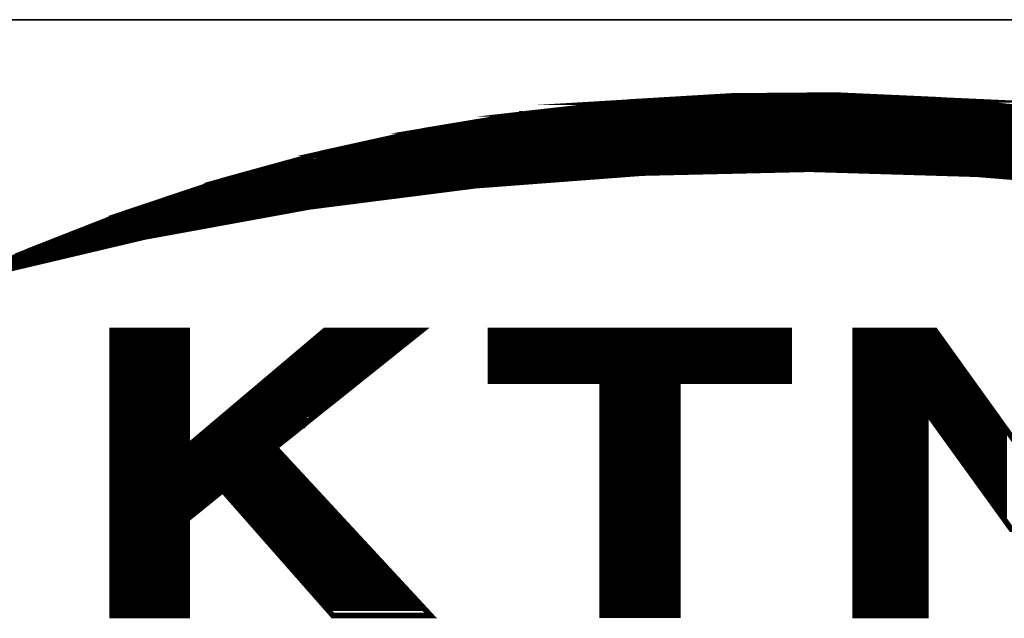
# Model space of a CAD drawing. Header units: millimetres. Extents: x 4497 to 13960, y 12291 to 16372.
# Tile 120 of 217: x 5423 to 5438, y 14629 to 14638. Entities that reach past the tile are written whole.
import ezdxf

# ---------------------------------------------------------------- set-up
doc = ezdxf.new("R2010")
doc.units = ezdxf.units.MM
doc.header["$LTSCALE"] = 0.8
doc.layers.get('0').update_dxf_attribs({"linetype": 'CONTINUOUS', "lineweight": 0})

# ---------------------------------------------------------------- blocks, each defined once
blk = doc.blocks.new('SMOOTH_0$0254')
at = {"const_width": 0.0127}
blk.add_lwpolyline([(-0.00635, 0, 1), (0.00635, 0, 1)], format="xyb", close=True, dxfattribs=at)
blk = doc.blocks.new('logo')
at = {"color": 7, "const_width": 0.3380740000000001}
for points in [[(-3495.641256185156, 5338.044347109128), (-3491.639675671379, 5339.830451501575), (-3485.860544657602, 5342.097428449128), (-3479.969875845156, 5344.063883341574), (-3473.984643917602, 5345.712619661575), (-3467.913597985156, 5347.052217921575), (-3461.790997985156, 5348.074097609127), (-3455.625486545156, 5348.769598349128), (-3449.425590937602, 5349.138862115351), (-3443.217123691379, 5349.190336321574), (-3437.008665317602, 5348.907010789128), (-3430.834528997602, 5348.305922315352)], [(-3424.737759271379, 5343.625939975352), (-3434.741670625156, 5344.441674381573), (-3444.771412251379, 5344.742285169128), (-3454.809725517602, 5344.51038947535), (-3464.813636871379, 5343.754718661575), (-3474.774636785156, 5342.483862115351), (-3484.649831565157, 5340.680605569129), (-3494.421882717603, 5338.370637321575)], [(-3435.295056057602, 5348.588236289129), (-3455.748497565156, 5348.588245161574)], [(-3456.762737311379, 5348.419217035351), (-3434.111797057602, 5348.419217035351)], [(-3426.843161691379, 5347.574014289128), (-3463.862238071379, 5347.574005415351)], [(-3463.777799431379, 5347.742998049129), (-3427.181288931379, 5347.743024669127)], [(-3421.603076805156, 5346.728838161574), (-3469.271519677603, 5346.728838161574)], [(-3470.623815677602, 5346.390728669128), (-3420.250798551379, 5346.390728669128)], [(-3474.342576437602, 5345.54557028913), (-3416.869987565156, 5345.545552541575)], [(-3418.222336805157, 5345.883635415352), (-3472.483213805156, 5345.88360879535)], [(-3476.201965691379, 5344.953914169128), (-3414.587979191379, 5344.953905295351)], [(-3475.525835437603, 5345.207496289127), (-3415.517656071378, 5345.207478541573)], [(-3478.737565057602, 5344.277739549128), (-3459.29831893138, 5344.277748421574)], [(-3482.033777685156, 5343.263570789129), (-3469.947632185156, 5343.263553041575)], [(-3481.273120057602, 5343.517152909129), (-3467.750168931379, 5343.517170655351)], [(-3469.863087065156, 5343.348107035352), (-3469.271466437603, 5343.348115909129)], [(-3467.750151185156, 5343.601618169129), (-3467.327540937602, 5343.601600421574)], [(-3483.555137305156, 5342.756459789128), (-3473.835509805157, 5342.756433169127)], [(-3482.709907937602, 5343.010041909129), (-3471.976049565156, 5343.010077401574)], [(-3473.920028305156, 5342.840969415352), (-3473.159326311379, 5342.840933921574)], [(-3472.060576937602, 5343.094533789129), (-3471.130882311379, 5343.094569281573)], [(-3484.822897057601, 5342.249331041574), (-3476.624575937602, 5342.249304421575)], [(-3487.189415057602, 5341.404172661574), (-3481.611202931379, 5341.404181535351)], [(-3486.682295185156, 5341.657737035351), (-3480.089861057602, 5341.657710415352)], [(-3486.006147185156, 5341.911239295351), (-3478.737582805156, 5341.911239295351)], [(-3481.611185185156, 5341.488646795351), (-3481.104074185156, 5341.488629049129)], [(-3480.005342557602, 5341.742220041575), (-3479.751787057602, 5341.742228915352)], [(-3488.457183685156, 5340.897052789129), (-3484.484805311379, 5340.897079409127)], [(-3487.865554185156, 5341.150581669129), (-3483.047999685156, 5341.150608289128)], [(-3484.400331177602, 5340.981544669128), (-3483.808710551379, 5340.981553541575)], [(-3483.132580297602, 5341.235135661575), (-3482.54095967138, 5341.235144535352)], [(-3492.683126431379, 5338.868555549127), (-3489.048822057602, 5340.558890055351)], [(-3489.386887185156, 5340.474478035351), (-3491.584359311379, 5339.544774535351)], [(-3491.415340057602, 5339.206682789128), (-3488.626220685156, 5340.55899653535)], [(-3490.401109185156, 5339.460220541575), (-3488.203637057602, 5340.558952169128)], [(-3488.626238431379, 5340.220895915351), (-3487.02038693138, 5340.220878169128)], [(-3488.372674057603, 5340.474486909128), (-3486.090665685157, 5340.474495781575)], [(-3493.612812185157, 5338.699571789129), (-3491.584359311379, 5339.629275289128)], [(-3489.133322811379, 5340.051867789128), (-3488.034600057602, 5340.051850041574)], [(-3486.344221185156, 5335.065267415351), (-3486.344221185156, 5318.161567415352)], [(-3486.090665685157, 5318.077048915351), (-3486.090665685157, 5334.980748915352)], [(-3485.837110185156, 5318.077048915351), (-3485.837110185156, 5334.980748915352)], [(-3485.583554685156, 5318.077048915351), (-3485.583554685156, 5334.980748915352)], [(-3485.329999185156, 5318.077048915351), (-3485.329999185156, 5334.980748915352)], [(-3485.076443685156, 5318.077048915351), (-3485.076443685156, 5334.980748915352)], [(-3484.822888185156, 5318.077048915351), (-3484.822888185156, 5334.980748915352)], [(-3484.569332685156, 5317.992530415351), (-3484.569332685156, 5334.896230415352)], [(-3484.315777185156, 5317.992530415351), (-3484.315777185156, 5334.896230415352)], [(-3484.062221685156, 5318.077048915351), (-3484.062221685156, 5334.980748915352)], [(-3483.893184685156, 5335.065267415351), (-3483.893184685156, 5317.992530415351)], [(-3483.724147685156, 5318.077048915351), (-3483.724147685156, 5334.980748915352)], [(-3483.470592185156, 5318.077048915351), (-3483.470592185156, 5334.980748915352)], [(-3483.217036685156, 5318.077048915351), (-3483.217036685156, 5334.980748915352)], [(-3482.963481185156, 5318.077048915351), (-3482.963481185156, 5334.980748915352)], [(-3482.709925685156, 5318.077048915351), (-3482.709925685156, 5334.980748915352)], [(-3482.456370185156, 5318.077048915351), (-3482.456370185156, 5334.980748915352)], [(-3482.202814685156, 5317.992530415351), (-3482.202814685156, 5334.896230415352)], [(-3441.802971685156, 5334.980748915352), (-3441.802971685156, 5318.077048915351)], [(-3441.549416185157, 5334.980748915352), (-3441.549416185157, 5318.077048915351)], [(-3441.295860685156, 5334.980748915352), (-3441.295860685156, 5318.077048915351)], [(-3441.042305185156, 5334.980748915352), (-3441.042305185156, 5318.077048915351)], [(-3440.788749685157, 5334.980748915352), (-3440.788749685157, 5318.077048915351)], [(-3440.535194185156, 5334.980748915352), (-3440.535194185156, 5318.077048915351)], [(-3440.281638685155, 5334.980748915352), (-3440.281638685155, 5318.077048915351)], [(-3439.943564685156, 5334.980748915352), (-3439.943564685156, 5318.077048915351)], [(-3439.690009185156, 5334.980748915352), (-3439.690009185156, 5318.077048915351)], [(-3439.436453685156, 5334.980748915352), (-3439.436453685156, 5318.077048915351)], [(-3439.182898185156, 5334.980748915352), (-3439.182898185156, 5318.077048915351)], [(-3438.929342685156, 5334.980748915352), (-3438.929342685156, 5318.077048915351)], [(-3438.675787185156, 5334.980748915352), (-3438.675787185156, 5318.077048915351)], [(-3438.422231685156, 5334.980748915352), (-3438.422231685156, 5318.077048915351)], [(-3438.168676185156, 5334.980748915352), (-3438.168676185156, 5318.077048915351)], [(-3437.915120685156, 5334.980748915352), (-3437.915120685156, 5318.077048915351)], [(-3437.661565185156, 5334.980748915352), (-3437.661565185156, 5330.163194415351)], [(-3437.408009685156, 5334.980748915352), (-3437.408009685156, 5329.909638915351)], [(-3474.427112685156, 5334.473637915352), (-3468.933410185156, 5334.473637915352)], [(-3474.173557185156, 5334.727193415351), (-3468.493913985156, 5334.727193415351)], [(-3463.862300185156, 5334.811711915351), (-3446.028896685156, 5334.811711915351)], [(-3446.028896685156, 5334.558156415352), (-3463.862300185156, 5334.558156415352)], [(-3446.028896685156, 5334.304600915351), (-3463.862300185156, 5334.304600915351)], [(-3437.154454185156, 5334.811711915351), (-3437.154454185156, 5329.487046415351)], [(-3436.900898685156, 5334.389119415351), (-3436.900898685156, 5329.233490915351)], [(-3475.356816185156, 5333.712971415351), (-3469.863113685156, 5333.712971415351)], [(-3475.103260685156, 5333.96652691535), (-3469.609558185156, 5333.96652691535)], [(-3474.680668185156, 5334.220082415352), (-3469.186965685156, 5334.220082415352)], [(-3446.028896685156, 5334.051045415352), (-3463.862300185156, 5334.051045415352)], [(-3446.028896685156, 5333.797489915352), (-3463.862300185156, 5333.797489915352)], [(-3436.647343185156, 5334.051045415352), (-3436.647343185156, 5328.895416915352)], [(-3436.393787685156, 5333.712971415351), (-3436.393787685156, 5328.55734291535)], [(-3475.948445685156, 5333.205860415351), (-3470.454743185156, 5333.205860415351)], [(-3475.610371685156, 5333.459415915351), (-3470.201187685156, 5333.459415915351)], [(-3446.028896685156, 5333.543934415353), (-3463.862300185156, 5333.543934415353)], [(-3446.028896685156, 5333.290378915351), (-3463.862300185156, 5333.290378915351)], [(-3436.140232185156, 5333.374897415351), (-3436.140232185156, 5328.134750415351)], [(-3476.540075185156, 5332.698749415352), (-3471.215409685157, 5332.698749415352)], [(-3476.286519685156, 5332.952304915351), (-3470.792817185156, 5332.952304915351)], [(-3446.028896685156, 5333.036823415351), (-3463.862300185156, 5333.036823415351)], [(-3446.028896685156, 5332.783267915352), (-3463.862300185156, 5332.783267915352)], [(-3446.028896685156, 5332.529712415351), (-3463.862300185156, 5332.529712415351)], [(-3435.886676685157, 5332.952304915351), (-3435.886676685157, 5327.796676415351)], [(-3435.633121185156, 5332.698749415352), (-3435.633121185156, 5327.374083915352)], [(-3477.469778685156, 5331.938082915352), (-3472.145113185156, 5331.938082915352)], [(-3477.216223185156, 5332.191638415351), (-3471.722520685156, 5332.191638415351)], [(-3476.878149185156, 5332.445193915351), (-3471.468965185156, 5332.445193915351)], [(-3446.028896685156, 5332.276156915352), (-3463.862300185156, 5332.276156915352)], [(-3457.016301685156, 5332.022601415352), (-3457.016301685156, 5318.077048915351)], [(-3456.762746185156, 5332.022601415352), (-3456.762746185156, 5318.077048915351)], [(-3456.509190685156, 5332.022601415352), (-3456.509190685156, 5318.077048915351)], [(-3456.255635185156, 5332.022601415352), (-3456.255635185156, 5318.077048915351)], [(-3456.002079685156, 5332.022601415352), (-3456.002079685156, 5318.077048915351)], [(-3455.748524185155, 5332.022601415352), (-3455.748524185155, 5318.077048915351)], [(-3455.494968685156, 5332.022601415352), (-3455.494968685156, 5318.077048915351)], [(-3455.241413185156, 5332.022601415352), (-3455.241413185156, 5318.077048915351)], [(-3454.987857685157, 5332.022601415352), (-3454.987857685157, 5318.077048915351)], [(-3454.734302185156, 5332.022601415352), (-3454.734302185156, 5318.077048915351)], [(-3454.480746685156, 5332.022601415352), (-3454.480746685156, 5318.077048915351)], [(-3454.227191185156, 5332.022601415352), (-3454.227191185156, 5318.077048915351)], [(-3453.973635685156, 5332.022601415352), (-3453.973635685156, 5318.077048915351)], [(-3453.720080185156, 5332.022601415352), (-3453.720080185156, 5318.077048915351)], [(-3453.466524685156, 5332.022601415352), (-3453.466524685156, 5318.077048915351)], [(-3453.212969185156, 5332.022601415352), (-3453.212969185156, 5318.077048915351)], [(-3452.959413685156, 5332.022601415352), (-3452.959413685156, 5318.077048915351)], [(-3435.379565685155, 5332.276156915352), (-3435.379565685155, 5327.036009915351)], [(-3435.126010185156, 5331.938082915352), (-3435.126010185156, 5326.697935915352)], [(-3478.061408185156, 5331.430971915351), (-3472.736742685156, 5331.430971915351)], [(-3477.723334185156, 5331.68452741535), (-3472.398668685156, 5331.68452741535)], [(-3434.872454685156, 5331.60000891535), (-3434.872454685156, 5326.35986191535)], [(-3478.653037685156, 5330.923860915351), (-3473.412890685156, 5330.923860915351)], [(-3478.399482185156, 5331.177416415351), (-3473.074816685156, 5331.177416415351)], [(-3434.618899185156, 5331.261934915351), (-3434.618899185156, 5325.937269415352)], [(-3434.365343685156, 5330.923860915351), (-3434.365343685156, 5325.68371391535)], [(-3479.498222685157, 5330.163194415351), (-3474.342594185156, 5330.163194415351)], [(-3479.244667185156, 5330.416749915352), (-3474.004520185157, 5330.416749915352)], [(-3478.991111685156, 5330.670305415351), (-3473.666446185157, 5330.670305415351)], [(-3434.111788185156, 5330.585786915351), (-3434.111788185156, 5325.26112141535)], [(-3433.858232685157, 5330.247712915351), (-3433.858232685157, 5325.007565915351)], [(-3480.174370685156, 5329.656083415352), (-3474.934223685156, 5329.656083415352), (-3474.934223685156, 5329.571564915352), (-3474.849705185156, 5329.656083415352)], [(-3479.836296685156, 5329.909638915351), (-3474.680668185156, 5329.909638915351)], [(-3433.604677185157, 5329.909638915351), (-3433.604677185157, 5324.584973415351)], [(-3480.766000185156, 5329.148972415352), (-3475.610371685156, 5329.148972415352)], [(-3480.427926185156, 5329.402527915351), (-3475.272297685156, 5329.402527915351)], [(-3433.351121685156, 5329.487046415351), (-3433.351121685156, 5324.331417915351)], [(-3433.097566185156, 5329.148972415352), (-3433.097566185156, 5323.908825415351)], [(-3481.695703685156, 5328.38830591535), (-3476.540075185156, 5328.38830591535)], [(-3481.442148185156, 5328.641861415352), (-3476.202001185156, 5328.641861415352)], [(-3481.104074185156, 5328.895416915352), (-3475.948445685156, 5328.895416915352)], [(-3482.202814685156, 5327.796676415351), (-3476.709112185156, 5327.796676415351)], [(-3482.371851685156, 5327.374083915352), (-3476.286519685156, 5327.374083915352)], [(-3482.202814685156, 5327.543120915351), (-3476.455556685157, 5327.543120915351)], [(-3482.202814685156, 5327.205046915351), (-3476.117482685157, 5327.205046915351)], [(-3482.371851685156, 5327.036009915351), (-3476.117482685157, 5327.036009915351)], [(-3482.287333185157, 5326.866972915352), (-3475.863927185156, 5326.866972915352)], [(-3475.441334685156, 5326.35986191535), (-3482.371851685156, 5326.35986191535)], [(-3482.371851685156, 5326.190824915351), (-3475.272297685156, 5326.190824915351)], [(-3482.287333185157, 5326.528898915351), (-3475.525853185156, 5326.528898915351)], [(-3482.287333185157, 5325.937269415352), (-3475.018742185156, 5325.937269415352)], [(-3482.202814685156, 5325.68371391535), (-3474.765186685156, 5325.68371391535)], [(-3482.456370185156, 5325.26112141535), (-3480.427926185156, 5325.26112141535)], [(-3482.287333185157, 5325.092084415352), (-3480.681481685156, 5325.092084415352)], [(-3482.287333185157, 5324.923047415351), (-3480.850518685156, 5324.923047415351)], [(-3479.667259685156, 5325.26112141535), (-3474.427112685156, 5325.26112141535)], [(-3479.498222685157, 5325.007565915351), (-3474.173557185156, 5325.007565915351)], [(-3482.371851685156, 5324.246899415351), (-3481.526666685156, 5324.246899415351)], [(-3482.287333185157, 5324.500454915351), (-3481.273111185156, 5324.500454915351)], [(-3482.202814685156, 5324.754010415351), (-3481.019555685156, 5324.754010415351)], [(-3479.160148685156, 5324.754010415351), (-3473.920001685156, 5324.754010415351)], [(-3478.991111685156, 5324.500454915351), (-3473.666446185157, 5324.500454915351)], [(-3478.737556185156, 5324.246899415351), (-3473.497409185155, 5324.246899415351)], [(-3482.371851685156, 5324.077862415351), (-3481.864740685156, 5324.077862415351)], [(-3478.568519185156, 5323.993343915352), (-3473.243853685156, 5323.993343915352)], [(-3478.399482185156, 5323.739788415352), (-3472.990298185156, 5323.739788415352)], [(-3478.145926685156, 5323.486232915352), (-3472.736742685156, 5323.486232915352)], [(-3477.892371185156, 5323.232677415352), (-3472.483187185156, 5323.232677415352)], [(-3477.723334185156, 5322.979121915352), (-3472.314150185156, 5322.979121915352)], [(-3477.469778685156, 5322.725566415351), (-3472.060594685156, 5322.725566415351)], [(-3477.216223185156, 5322.472010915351), (-3471.807039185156, 5322.472010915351)], [(-3476.962667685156, 5322.218455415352), (-3471.638002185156, 5322.218455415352)], [(-3476.793630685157, 5321.964899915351), (-3471.384446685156, 5321.964899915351)], [(-3476.540075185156, 5321.711344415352), (-3471.130891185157, 5321.711344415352)], [(-3476.371038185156, 5321.457788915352), (-3470.877335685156, 5321.457788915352)], [(-3476.117482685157, 5321.20423341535), (-3470.623780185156, 5321.20423341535)], [(-3475.863927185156, 5320.950677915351), (-3470.370224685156, 5320.950677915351)], [(-3475.694890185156, 5320.697122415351), (-3470.201187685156, 5320.697122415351)], [(-3475.441334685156, 5320.443566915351), (-3469.947632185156, 5320.443566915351)], [(-3475.187779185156, 5320.190011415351), (-3469.694076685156, 5320.190011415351)], [(-3475.018742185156, 5319.936455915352), (-3469.525039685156, 5319.936455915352)], [(-3474.849705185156, 5319.682900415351), (-3469.271484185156, 5319.682900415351)], [(-3474.596149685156, 5319.429344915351), (-3469.017928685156, 5319.429344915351)], [(-3474.258075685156, 5319.175789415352), (-3468.764373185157, 5319.175789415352)], [(-3474.089038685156, 5318.922233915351), (-3468.510817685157, 5318.922233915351)], [(-3473.920001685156, 5318.668678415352), (-3468.257262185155, 5318.668678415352)], [(-3473.666446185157, 5318.415122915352), (-3468.003706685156, 5318.415122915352)]]:
    blk.add_lwpolyline(points, dxfattribs=at)
for points in [[(-3453.313113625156, 5348.898474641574), (-3449.425590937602, 5349.130317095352), (-3442.089864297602, 5349.130325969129), (-3437.017245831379, 5348.898483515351)], [(-3449.417019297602, 5349.130317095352), (-3443.217150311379, 5349.181835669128), (-3443.217150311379, 5349.181835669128), (-3442.089917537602, 5349.130290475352)], [(-3459.730095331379, 5348.297359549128), (-3455.625504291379, 5348.761062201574), (-3435.597459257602, 5348.761062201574), (-3430.834528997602, 5348.297324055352)], [(-3455.616897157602, 5348.761062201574), (-3453.313166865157, 5348.898430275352), (-3437.008665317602, 5348.898465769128), (-3435.597503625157, 5348.761071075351)], [(-3465.909848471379, 5347.378517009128), (-3461.850981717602, 5348.056874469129), (-3429.227896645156, 5348.056901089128), (-3424.694803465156, 5347.378517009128)], [(-3461.782435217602, 5348.065499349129), (-3459.730113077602, 5348.297341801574), (-3430.834582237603, 5348.297395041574), (-3429.285307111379, 5348.065463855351)], [(-3461.850937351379, 5348.056883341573), (-3461.799578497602, 5348.065454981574), (-3461.799578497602, 5348.065454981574), (-3461.790980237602, 5348.056909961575)], [(-3461.790980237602, 5348.056927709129), (-3461.791006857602, 5348.065579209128), (-3429.285262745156, 5348.065508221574), (-3429.227887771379, 5348.056918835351)], [(-3467.913535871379, 5347.043664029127), (-3465.909759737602, 5347.378579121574), (-3424.694767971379, 5347.378552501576), (-3423.059510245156, 5347.043681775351)], [(-3472.035696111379, 5346.133419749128), (-3467.922151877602, 5347.043655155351), (-3423.059563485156, 5347.043690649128), (-3418.615088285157, 5346.133446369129)], [(-3473.976054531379, 5345.704110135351), (-3472.035687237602, 5346.133455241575), (-3418.606569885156, 5346.133472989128), (-3416.957576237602, 5345.704101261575)], [(-3477.436255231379, 5344.750927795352), (-3473.976072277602, 5345.704092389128), (-3416.957567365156, 5345.704074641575), (-3413.296802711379, 5344.750927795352)], [(-3479.961224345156, 5344.055347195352), (-3478.277873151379, 5344.519049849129), (-3454.809663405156, 5344.519058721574), (-3460.948439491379, 5344.055347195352)], [(-3478.277908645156, 5344.519032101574), (-3477.436228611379, 5344.750910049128), (-3444.779966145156, 5344.750847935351), (-3454.809690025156, 5344.519032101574)], [(-3438.576601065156, 5344.570577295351), (-3444.771465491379, 5344.750874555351), (-3413.296784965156, 5344.750883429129), (-3412.604247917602, 5344.570577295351)], [(-3434.741688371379, 5344.45893301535), (-3438.576592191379, 5344.570559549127), (-3412.604212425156, 5344.570586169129), (-3412.250911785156, 5344.458906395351)], [(-3424.737741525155, 5343.634582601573), (-3434.733107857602, 5344.458950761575), (-3412.250876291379, 5344.458959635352), (-3409.641646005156, 5343.634600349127)], [(-3484.644720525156, 5342.492486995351), (-3480.843171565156, 5343.763352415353), (-3464.822235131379, 5343.763352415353), (-3474.774663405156, 5342.492513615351)], [(-3480.843153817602, 5343.763334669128), (-3480.81747439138, 5343.771915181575), (-3464.813654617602, 5343.771888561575), (-3464.822226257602, 5343.763325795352)], [(-3480.817518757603, 5343.771986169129), (-3479.969849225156, 5344.055382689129), (-3460.948563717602, 5344.055338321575), (-3464.700004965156, 5343.771968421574)], [(-3464.813645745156, 5343.763396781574), (-3464.813672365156, 5343.772048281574), (-3464.699960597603, 5343.772012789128), (-3464.813645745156, 5343.763396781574)], [(-3489.423436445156, 5340.689150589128), (-3485.860580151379, 5342.088839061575), (-3476.984815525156, 5342.088839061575), (-3484.649813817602, 5340.689132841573)], [(-3485.851981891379, 5342.088901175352), (-3484.644729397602, 5342.492495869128), (-3474.774654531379, 5342.492495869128), (-3476.984806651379, 5342.088892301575)], [(-3491.631095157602, 5339.821888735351), (-3489.423418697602, 5340.689168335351), (-3484.658412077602, 5340.689248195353), (-3488.321022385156, 5339.821853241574)], [(-3494.873464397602, 5338.379306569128), (-3491.631121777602, 5339.821933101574), (-3488.321049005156, 5339.821924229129), (-3494.413319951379, 5338.379297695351)], [(-3486.616242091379, 5328.091972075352), (-3486.616242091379, 5335.064646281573), (-3482.108020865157, 5335.06465515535), (-3482.108003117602, 5328.091989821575)], [(-3482.108011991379, 5328.091954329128), (-3473.855820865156, 5335.06465515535), (-3468.050966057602, 5335.064664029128), (-3476.771119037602, 5328.091936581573)], [(-3463.911981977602, 5332.03338251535), (-3463.911955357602, 5335.064619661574), (-3445.99933961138, 5335.064610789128), (-3445.999330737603, 5332.03338251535)], [(-3442.032116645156, 5330.135669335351), (-3442.032098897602, 5335.064637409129), (-3437.240543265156, 5335.064637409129), (-3433.702567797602, 5330.135669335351)], [(-3457.222677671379, 5317.976372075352), (-3457.22273091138, 5332.033426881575), (-3452.680143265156, 5332.033444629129), (-3452.680116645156, 5317.976345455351)], [(-3442.032152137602, 5317.967791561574), (-3442.032161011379, 5330.135669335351), (-3437.807291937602, 5330.135722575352), (-3437.807291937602, 5317.96777381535)], [(-3432.668913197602, 5323.137209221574), (-3437.721469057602, 5330.135660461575), (-3433.702594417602, 5330.13569595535), (-3428.679231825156, 5323.137191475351)], [(-3486.616206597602, 5328.040453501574), (-3486.616215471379, 5328.091980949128), (-3476.771083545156, 5328.091980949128), (-3476.835503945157, 5328.040435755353)], [(-3486.616215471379, 5325.472865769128), (-3486.616206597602, 5328.040418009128), (-3476.835512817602, 5328.040409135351), (-3474.458408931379, 5325.472892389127)], [(-3486.616233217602, 5323.746860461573), (-3486.616233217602, 5325.472901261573), (-3479.978411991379, 5325.472919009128), (-3482.107994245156, 5323.746878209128)], [(-3473.37497493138, 5317.967720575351), (-3479.978474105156, 5325.472803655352), (-3474.458488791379, 5325.472803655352), (-3467.510038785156, 5317.967711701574)], [(-3486.616277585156, 5317.967782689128), (-3486.616286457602, 5323.746869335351), (-3482.108065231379, 5323.746869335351), (-3482.108038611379, 5317.967800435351)]]:
    blk.add_lwpolyline(points, close=True, dxfattribs=at)
at = {"color": 7, "xscale": 13.31, "yscale": 13.31, "zscale": 13.31}
for p in [(-3449.425590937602, 5349.13886211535), (-3449.425590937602, 5349.130317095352), (-3449.417019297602, 5349.130317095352), (-3443.217150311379, 5349.181835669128), (-3443.217150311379, 5349.181835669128), (-3443.217123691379, 5349.190336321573), (-3442.089917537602, 5349.130290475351), (-3442.089864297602, 5349.130325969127), (-3455.748497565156, 5348.588245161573), (-3455.625504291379, 5348.761062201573), (-3455.625486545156, 5348.769598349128), (-3455.616897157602, 5348.761062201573), (-3453.313166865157, 5348.89843027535), (-3453.313113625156, 5348.898474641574), (-3437.017245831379, 5348.898483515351), (-3437.008665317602, 5348.907010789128), (-3437.008665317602, 5348.898465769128), (-3435.597503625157, 5348.761071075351), (-3435.597459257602, 5348.761062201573), (-3435.295056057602, 5348.588236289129), (-3461.850981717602, 5348.056874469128), (-3461.850937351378, 5348.056883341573), (-3461.799578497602, 5348.065454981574), (-3461.799578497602, 5348.065454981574), (-3461.791006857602, 5348.065579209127), (-3461.790997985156, 5348.074097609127), (-3461.790980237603, 5348.056927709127), (-3461.790980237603, 5348.056909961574), (-3461.782435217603, 5348.065499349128), (-3459.730113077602, 5348.297341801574), (-3459.730095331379, 5348.297359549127), (-3456.762737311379, 5348.41921703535), (-3434.111797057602, 5348.41921703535), (-3465.909848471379, 5347.378517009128), (-3465.909759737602, 5347.378579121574), (-3463.862238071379, 5347.574005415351), (-3463.777799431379, 5347.742998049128), (-3469.271519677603, 5346.728838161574), (-3467.922151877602, 5347.04365515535), (-3467.913597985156, 5347.052217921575), (-3467.913535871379, 5347.043664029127), (-3472.035696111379, 5346.133419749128), (-3472.035687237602, 5346.133455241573), (-3470.623815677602, 5346.390728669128), (-3474.342576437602, 5345.545570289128), (-3473.984643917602, 5345.712619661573), (-3473.976072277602, 5345.704092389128), (-3473.97605453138, 5345.70411013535), (-3472.483213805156, 5345.88360879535), (-3476.201965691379, 5344.953914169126), (-3475.525835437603, 5345.207496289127), (-3478.277908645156, 5344.519032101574), (-3478.277873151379, 5344.519049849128), (-3477.43625523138, 5344.750927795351), (-3477.436228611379, 5344.750910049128), (-3454.809725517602, 5344.51038947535), (-3454.809690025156, 5344.519032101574), (-3454.809663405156, 5344.519058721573), (-3444.779966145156, 5344.750847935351), (-3444.771465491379, 5344.75087455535), (-3444.771412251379, 5344.742285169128), (-3438.576601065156, 5344.570577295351), (-3438.576592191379, 5344.570559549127), (-3434.741688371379, 5344.458933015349), (-3434.741670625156, 5344.441674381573), (-3434.733107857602, 5344.458950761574), (-3480.843171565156, 5343.763352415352), (-3480.843153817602, 5343.763334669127), (-3480.817518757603, 5343.771986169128), (-3480.81747439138, 5343.771915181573), (-3479.969875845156, 5344.063883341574), (-3479.969849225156, 5344.055382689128), (-3479.961224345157, 5344.05534719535), (-3478.737565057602, 5344.277739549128), (-3464.822235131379, 5343.763352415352), (-3464.822226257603, 5343.763325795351), (-3464.813672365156, 5343.772048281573), (-3464.813654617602, 5343.771888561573), (-3464.813645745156, 5343.763396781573), (-3464.813645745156, 5343.763396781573), (-3464.813636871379, 5343.754718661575), (-3464.700004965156, 5343.771968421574), (-3464.699960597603, 5343.772012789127), (-3460.948563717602, 5344.055338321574), (-3460.948439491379, 5344.05534719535), (-3459.29831893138, 5344.277748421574), (-3482.033777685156, 5343.263570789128), (-3481.273120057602, 5343.517152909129), (-3469.947632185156, 5343.263553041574), (-3469.863087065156, 5343.34810703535), (-3469.271466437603, 5343.348115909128), (-3467.750168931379, 5343.51717065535), (-3467.750151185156, 5343.601618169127), (-3467.327540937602, 5343.601600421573), (-3483.555137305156, 5342.756459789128), (-3482.709907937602, 5343.010041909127), (-3473.920028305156, 5342.840969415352), (-3473.835509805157, 5342.756433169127), (-3473.159326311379, 5342.840933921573), (-3472.060576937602, 5343.094533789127), (-3471.976049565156, 5343.010077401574), (-3471.130882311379, 5343.094569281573), (-3485.860580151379, 5342.088839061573), (-3485.860544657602, 5342.097428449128), (-3485.851981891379, 5342.08890117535), (-3484.822897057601, 5342.249331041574), (-3484.644729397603, 5342.492495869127), (-3484.644720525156, 5342.492486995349), (-3476.984815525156, 5342.088839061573), (-3476.984806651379, 5342.088892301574), (-3476.624575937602, 5342.249304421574), (-3474.774663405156, 5342.492513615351), (-3474.774654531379, 5342.492495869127), (-3474.774636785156, 5342.48386211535), (-3487.189415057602, 5341.404172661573), (-3486.682295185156, 5341.65773703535), (-3486.006147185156, 5341.911239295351), (-3481.611202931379, 5341.40418153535), (-3481.611185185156, 5341.488646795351), (-3481.104074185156, 5341.488629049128), (-3480.089861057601, 5341.657710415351), (-3480.005342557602, 5341.742220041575), (-3479.751787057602, 5341.742228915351), (-3478.737582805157, 5341.911239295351), (-3488.457183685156, 5340.897052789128), (-3487.865554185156, 5341.150581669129), (-3484.484805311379, 5340.897079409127), (-3484.400331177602, 5340.981544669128), (-3483.80871055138, 5340.981553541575), (-3483.132580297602, 5341.235135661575), (-3483.047999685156, 5341.150608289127), (-3482.54095967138, 5341.235144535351), (-3489.423436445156, 5340.689150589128), (-3489.423418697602, 5340.689168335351), (-3489.386887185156, 5340.474478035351), (-3489.048822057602, 5340.558890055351), (-3488.626238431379, 5340.22089591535), (-3488.626220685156, 5340.55899653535), (-3488.372674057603, 5340.474486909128), (-3488.203637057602, 5340.558952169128), (-3487.02038693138, 5340.220878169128), (-3486.090665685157, 5340.474495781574), (-3484.658412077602, 5340.68924819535), (-3484.649831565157, 5340.680605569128), (-3484.649813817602, 5340.689132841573), (-3491.639675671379, 5339.830451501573), (-3491.631121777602, 5339.821933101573), (-3491.631095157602, 5339.821888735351), (-3491.584359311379, 5339.629275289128), (-3489.133322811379, 5340.051867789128), (-3488.321049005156, 5339.821924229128), (-3488.321022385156, 5339.821853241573), (-3488.034600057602, 5340.051850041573), (-3491.584359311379, 5339.54477453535), (-3491.415340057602, 5339.206682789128), (-3490.401109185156, 5339.460220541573), (-3486.616242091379, 5335.064646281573), (-3486.344221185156, 5335.06526741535), (-3486.090665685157, 5334.980748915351), (-3485.837110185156, 5334.980748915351), (-3485.583554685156, 5334.980748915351), (-3485.329999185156, 5334.980748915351), (-3485.076443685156, 5334.980748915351), (-3484.822888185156, 5334.980748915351), (-3484.569332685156, 5334.89623041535), (-3484.315777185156, 5334.89623041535), (-3484.062221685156, 5334.980748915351), (-3483.893184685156, 5335.06526741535), (-3483.724147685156, 5334.980748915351), (-3483.470592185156, 5334.980748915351), (-3483.217036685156, 5334.980748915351), (-3482.963481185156, 5334.980748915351), (-3482.709925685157, 5334.980748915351), (-3482.456370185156, 5334.980748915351), (-3482.202814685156, 5334.89623041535), (-3482.108020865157, 5335.06465515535), (-3473.855820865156, 5335.06465515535), (-3468.050966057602, 5335.064664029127), (-3463.911955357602, 5335.064619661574), (-3445.99933961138, 5335.064610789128), (-3442.032098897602, 5335.064637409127), (-3441.802971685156, 5334.980748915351), (-3441.549416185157, 5334.980748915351), (-3441.295860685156, 5334.980748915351), (-3441.042305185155, 5334.980748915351), (-3440.788749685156, 5334.980748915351), (-3440.535194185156, 5334.980748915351), (-3440.281638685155, 5334.980748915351), (-3439.943564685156, 5334.980748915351), (-3439.690009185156, 5334.980748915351), (-3439.436453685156, 5334.980748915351), (-3439.182898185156, 5334.980748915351), (-3438.929342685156, 5334.980748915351), (-3438.675787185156, 5334.980748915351), (-3438.422231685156, 5334.980748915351), (-3438.168676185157, 5334.980748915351), (-3437.915120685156, 5334.980748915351), (-3437.661565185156, 5334.980748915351), (-3437.408009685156, 5334.980748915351), (-3437.240543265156, 5335.064637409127), (-3474.427112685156, 5334.473637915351), (-3474.173557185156, 5334.72719341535), (-3468.933410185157, 5334.473637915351), (-3468.493913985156, 5334.72719341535), (-3463.862300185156, 5334.81171191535), (-3463.862300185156, 5334.558156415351), (-3463.862300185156, 5334.30460091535), (-3446.028896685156, 5334.81171191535), (-3446.028896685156, 5334.558156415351), (-3446.028896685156, 5334.30460091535), (-3437.154454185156, 5334.81171191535), (-3436.900898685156, 5334.38911941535), (-3475.356816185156, 5333.712971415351), (-3475.103260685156, 5333.96652691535), (-3474.680668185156, 5334.220082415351), (-3469.863113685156, 5333.712971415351), (-3469.609558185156, 5333.96652691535), (-3469.186965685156, 5334.220082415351), (-3463.862300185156, 5334.051045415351), (-3463.862300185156, 5333.797489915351), (-3446.028896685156, 5334.051045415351), (-3446.028896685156, 5333.797489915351), (-3436.647343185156, 5334.051045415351), (-3436.393787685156, 5333.712971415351), (-3475.948445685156, 5333.205860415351), (-3475.610371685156, 5333.459415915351), (-3470.454743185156, 5333.205860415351), (-3470.201187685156, 5333.459415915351), (-3463.862300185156, 5333.543934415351), (-3463.862300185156, 5333.290378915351), (-3446.028896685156, 5333.543934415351), (-3446.028896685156, 5333.290378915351), (-3436.140232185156, 5333.374897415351), (-3476.540075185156, 5332.698749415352), (-3476.286519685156, 5332.952304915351), (-3471.215409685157, 5332.698749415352), (-3470.792817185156, 5332.952304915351), (-3463.862300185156, 5333.036823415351), (-3463.862300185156, 5332.783267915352), (-3463.862300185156, 5332.529712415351), (-3446.028896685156, 5333.036823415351), (-3446.028896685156, 5332.783267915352), (-3446.028896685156, 5332.529712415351), (-3435.886676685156, 5332.952304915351), (-3435.633121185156, 5332.698749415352), (-3477.469778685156, 5331.938082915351), (-3477.216223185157, 5332.19163841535), (-3476.878149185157, 5332.44519391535), (-3472.145113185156, 5331.938082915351), (-3471.722520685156, 5332.19163841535), (-3471.468965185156, 5332.44519391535), (-3463.911981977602, 5332.03338251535), (-3463.862300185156, 5332.276156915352), (-3457.22273091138, 5332.033426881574), (-3457.016301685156, 5332.022601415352), (-3456.762746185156, 5332.022601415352), (-3456.509190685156, 5332.022601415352), (-3456.255635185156, 5332.022601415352), (-3456.002079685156, 5332.022601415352), (-3455.748524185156, 5332.022601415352), (-3455.494968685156, 5332.022601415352), (-3455.241413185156, 5332.022601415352), (-3454.987857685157, 5332.022601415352), (-3454.734302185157, 5332.022601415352), (-3454.480746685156, 5332.022601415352), (-3454.227191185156, 5332.022601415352), (-3453.973635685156, 5332.022601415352), (-3453.720080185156, 5332.022601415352), (-3453.466524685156, 5332.022601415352), (-3453.212969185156, 5332.022601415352), (-3452.959413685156, 5332.022601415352), (-3452.680143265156, 5332.033444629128), (-3446.028896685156, 5332.276156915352), (-3445.999330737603, 5332.03338251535), (-3435.379565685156, 5332.276156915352), (-3435.126010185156, 5331.938082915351), (-3478.061408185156, 5331.430971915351), (-3477.723334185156, 5331.68452741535), (-3472.736742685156, 5331.430971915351), (-3472.398668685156, 5331.68452741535), (-3434.872454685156, 5331.60000891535), (-3478.653037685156, 5330.923860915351), (-3478.399482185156, 5331.177416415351), (-3473.412890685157, 5330.923860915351), (-3473.074816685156, 5331.177416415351), (-3434.618899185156, 5331.261934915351), (-3434.365343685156, 5330.923860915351), (-3479.498222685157, 5330.16319441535), (-3479.244667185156, 5330.416749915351), (-3478.991111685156, 5330.670305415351), (-3474.342594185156, 5330.16319441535), (-3474.004520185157, 5330.416749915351), (-3473.666446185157, 5330.670305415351), (-3442.032161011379, 5330.135669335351), (-3442.032116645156, 5330.135669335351), (-3437.807291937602, 5330.135722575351), (-3437.721469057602, 5330.135660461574), (-3437.661565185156, 5330.16319441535), (-3434.111788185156, 5330.585786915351), (-3433.858232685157, 5330.247712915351), (-3433.702594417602, 5330.13569595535), (-3433.702567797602, 5330.135669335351), (-3480.174370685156, 5329.656083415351), (-3479.836296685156, 5329.90963891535), (-3474.934223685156, 5329.656083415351), (-3474.934223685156, 5329.571564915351), (-3474.849705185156, 5329.656083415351), (-3474.680668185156, 5329.90963891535), (-3437.408009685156, 5329.90963891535), (-3433.604677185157, 5329.90963891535), (-3480.766000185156, 5329.148972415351), (-3480.427926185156, 5329.40252791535), (-3475.610371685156, 5329.148972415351), (-3475.272297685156, 5329.40252791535), (-3437.154454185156, 5329.48704641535), (-3436.900898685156, 5329.233490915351), (-3433.351121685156, 5329.48704641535), (-3433.097566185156, 5329.148972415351), (-3481.695703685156, 5328.38830591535), (-3481.442148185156, 5328.64186141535), (-3481.104074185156, 5328.895416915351), (-3476.540075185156, 5328.38830591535), (-3476.202001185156, 5328.64186141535), (-3475.948445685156, 5328.895416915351), (-3436.647343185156, 5328.895416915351), (-3436.393787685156, 5328.55734291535), (-3486.616242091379, 5328.09197207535), (-3486.616215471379, 5328.091980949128), (-3486.616206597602, 5328.040453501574), (-3486.616206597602, 5328.040418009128), (-3482.202814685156, 5327.796676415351), (-3482.108011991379, 5328.091954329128), (-3482.108003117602, 5328.091989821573), (-3476.835512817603, 5328.04040913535), (-3476.835503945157, 5328.040435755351), (-3476.771119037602, 5328.091936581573), (-3476.771083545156, 5328.091980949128), (-3476.709112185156, 5327.796676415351), (-3436.140232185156, 5328.134750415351), (-3435.886676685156, 5327.796676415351), (-3482.371851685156, 5327.374083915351), (-3482.202814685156, 5327.543120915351), (-3482.202814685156, 5327.20504691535), (-3476.455556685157, 5327.543120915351), (-3476.286519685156, 5327.374083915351), (-3476.117482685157, 5327.20504691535), (-3435.633121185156, 5327.374083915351), (-3482.371851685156, 5327.03600991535), (-3482.287333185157, 5326.86697291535), (-3476.117482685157, 5327.03600991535), (-3475.863927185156, 5326.86697291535), (-3435.379565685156, 5327.03600991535), (-3435.126010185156, 5326.697935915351), (-3482.371851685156, 5326.35986191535), (-3482.371851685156, 5326.190824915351), (-3482.287333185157, 5326.528898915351), (-3475.525853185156, 5326.528898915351), (-3475.441334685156, 5326.35986191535), (-3475.272297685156, 5326.190824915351), (-3434.872454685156, 5326.35986191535), (-3486.616233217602, 5325.472901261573), (-3486.616215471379, 5325.472865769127), (-3482.287333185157, 5325.937269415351), (-3482.202814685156, 5325.68371391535), (-3479.978474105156, 5325.47280365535), (-3479.978411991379, 5325.472919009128), (-3475.018742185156, 5325.937269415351), (-3474.765186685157, 5325.68371391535), (-3474.458488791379, 5325.47280365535), (-3474.458408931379, 5325.472892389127), (-3434.618899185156, 5325.937269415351), (-3434.365343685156, 5325.68371391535), (-3482.456370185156, 5325.26112141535), (-3482.287333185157, 5325.092084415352), (-3482.287333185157, 5324.923047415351), (-3480.850518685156, 5324.923047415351), (-3480.681481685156, 5325.092084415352), (-3480.427926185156, 5325.26112141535), (-3479.667259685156, 5325.26112141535), (-3479.498222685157, 5325.007565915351), (-3474.427112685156, 5325.26112141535), (-3474.173557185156, 5325.007565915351), (-3434.111788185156, 5325.26112141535), (-3433.858232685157, 5325.007565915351), (-3482.371851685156, 5324.246899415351), (-3482.287333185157, 5324.50045491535), (-3482.202814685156, 5324.754010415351), (-3481.526666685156, 5324.246899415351), (-3481.273111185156, 5324.50045491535), (-3481.019555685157, 5324.754010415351), (-3479.160148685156, 5324.754010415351), (-3478.991111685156, 5324.50045491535), (-3478.737556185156, 5324.246899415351), (-3473.920001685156, 5324.754010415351), (-3473.666446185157, 5324.50045491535), (-3473.497409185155, 5324.246899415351), (-3433.604677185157, 5324.58497341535), (-3433.351121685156, 5324.33141791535), (-3486.616286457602, 5323.74686933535), (-3486.616233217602, 5323.746860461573), (-3482.371851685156, 5324.07786241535), (-3482.108065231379, 5323.74686933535), (-3482.107994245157, 5323.746878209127), (-3481.864740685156, 5324.07786241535), (-3478.568519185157, 5323.993343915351), (-3478.399482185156, 5323.73978841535), (-3473.243853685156, 5323.993343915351), (-3472.990298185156, 5323.73978841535), (-3433.097566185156, 5323.90882541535), (-3478.145926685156, 5323.48623291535), (-3477.892371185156, 5323.232677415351), (-3472.736742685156, 5323.48623291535), (-3472.483187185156, 5323.232677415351), (-3477.723334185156, 5322.979121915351), (-3477.469778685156, 5322.725566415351), (-3477.216223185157, 5322.472010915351), (-3472.314150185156, 5322.979121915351), (-3472.060594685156, 5322.725566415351), (-3471.807039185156, 5322.472010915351), (-3476.962667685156, 5322.218455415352), (-3476.793630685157, 5321.964899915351), (-3471.638002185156, 5322.218455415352), (-3471.384446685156, 5321.964899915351), (-3476.540075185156, 5321.71134441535), (-3476.371038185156, 5321.457788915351), (-3471.130891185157, 5321.71134441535), (-3470.877335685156, 5321.457788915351), (-3476.117482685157, 5321.20423341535), (-3475.863927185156, 5320.950677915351), (-3475.694890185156, 5320.697122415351), (-3470.623780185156, 5321.20423341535), (-3470.370224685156, 5320.950677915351), (-3470.201187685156, 5320.697122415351), (-3475.441334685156, 5320.443566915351), (-3475.187779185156, 5320.190011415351), (-3469.947632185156, 5320.443566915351), (-3469.694076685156, 5320.190011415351), (-3475.018742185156, 5319.936455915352), (-3474.849705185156, 5319.68290041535), (-3469.525039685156, 5319.936455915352), (-3469.271484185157, 5319.68290041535), (-3474.596149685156, 5319.42934491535), (-3474.258075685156, 5319.175789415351), (-3474.089038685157, 5318.92223391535), (-3469.017928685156, 5319.42934491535), (-3468.764373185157, 5319.175789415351), (-3468.510817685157, 5318.92223391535), (-3473.920001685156, 5318.668678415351), (-3473.666446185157, 5318.415122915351), (-3468.257262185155, 5318.668678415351), (-3468.003706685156, 5318.415122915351), (-3486.616277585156, 5317.967782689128), (-3486.344221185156, 5318.161567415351), (-3486.090665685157, 5318.077048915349), (-3485.837110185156, 5318.077048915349), (-3485.583554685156, 5318.077048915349), (-3485.329999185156, 5318.077048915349), (-3485.076443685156, 5318.077048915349), (-3484.822888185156, 5318.077048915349), (-3484.569332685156, 5317.992530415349), (-3484.315777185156, 5317.992530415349), (-3484.062221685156, 5318.077048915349), (-3483.893184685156, 5317.992530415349), (-3483.724147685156, 5318.077048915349), (-3483.470592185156, 5318.077048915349), (-3483.217036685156, 5318.077048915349), (-3482.963481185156, 5318.077048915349), (-3482.709925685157, 5318.077048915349), (-3482.456370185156, 5318.077048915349), (-3482.202814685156, 5317.992530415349), (-3482.108038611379, 5317.967800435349), (-3473.37497493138, 5317.967720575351), (-3467.510038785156, 5317.967711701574), (-3457.222677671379, 5317.976372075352), (-3457.016301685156, 5318.077048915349), (-3456.762746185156, 5318.077048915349), (-3456.509190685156, 5318.077048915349), (-3456.255635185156, 5318.077048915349), (-3456.002079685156, 5318.077048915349), (-3455.748524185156, 5318.077048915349), (-3455.494968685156, 5318.077048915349), (-3455.241413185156, 5318.077048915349), (-3454.987857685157, 5318.077048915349), (-3454.734302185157, 5318.077048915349), (-3454.480746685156, 5318.077048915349), (-3454.227191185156, 5318.077048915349), (-3453.973635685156, 5318.077048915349), (-3453.720080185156, 5318.077048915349), (-3453.466524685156, 5318.077048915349), (-3453.212969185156, 5318.077048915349), (-3452.959413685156, 5318.077048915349), (-3452.680116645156, 5317.97634545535), (-3442.032152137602, 5317.967791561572), (-3441.802971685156, 5318.077048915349), (-3441.549416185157, 5318.077048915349), (-3441.295860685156, 5318.077048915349), (-3441.042305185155, 5318.077048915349), (-3440.788749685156, 5318.077048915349), (-3440.535194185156, 5318.077048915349), (-3440.281638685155, 5318.077048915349), (-3439.943564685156, 5318.077048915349), (-3439.690009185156, 5318.077048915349), (-3439.436453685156, 5318.077048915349), (-3439.182898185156, 5318.077048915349), (-3438.929342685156, 5318.077048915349), (-3438.675787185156, 5318.077048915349), (-3438.422231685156, 5318.077048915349), (-3438.168676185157, 5318.077048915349), (-3437.915120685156, 5318.077048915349), (-3437.807291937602, 5317.96777381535)]:
    blk.add_blockref('SMOOTH_0$0254', p, dxfattribs=at)

msp = doc.modelspace()

# ---------------------------------------------------------------- linework, layer by layer
at = {"color": 7, "linetype": 'Continuous', "lineweight": 35}
msp.add_line((5397.368500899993, 14637.56551942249), (5472.827693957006, 14637.56551942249), dxfattribs=at)

# ---------------------------------------------------------------- block references
at = {"color": 3, "linetype": 'Continuous', "xscale": 0.2477402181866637, "yscale": 0.2477402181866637, "zscale": 0.2477402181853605}
msp.add_blockref('logo', (6288.272794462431, 13311.23540558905), dxfattribs=at)

doc.saveas('drawing.dxf')
